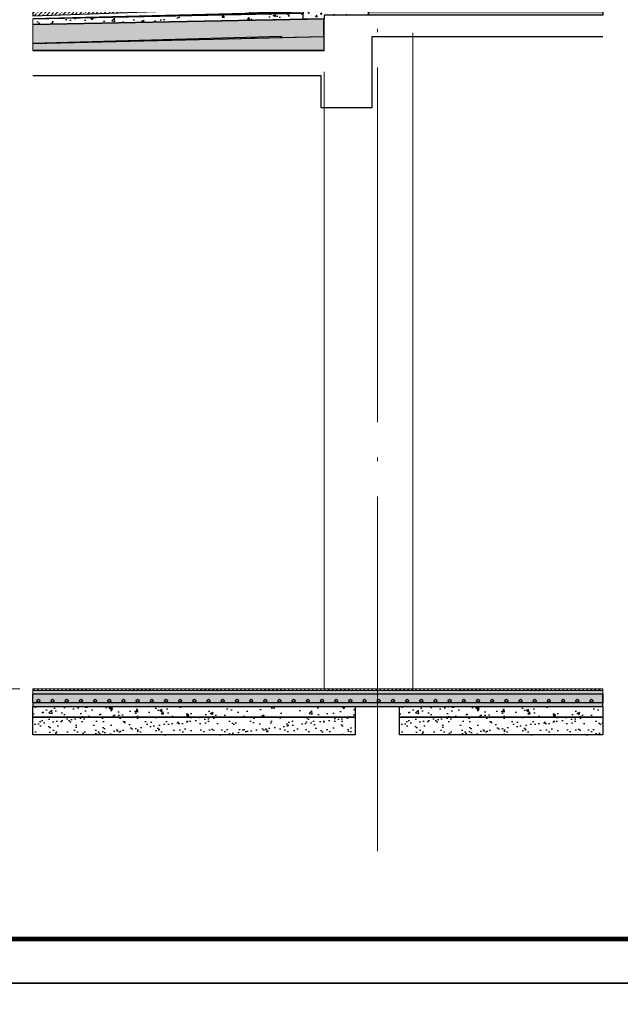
# Model space of a CAD drawing. Extents: x 447288 to 563800, y -194684 to 241749.
# Tile 41 of 91: x 476622 to 480010, y -150252 to -144697. Entities that reach past the tile are written whole.
import ezdxf

# ---------------------------------------------------------------- set-up
doc = ezdxf.new("R2010")
doc.units = 0
doc.header["$LTSCALE"] = 1000
for name, pattern in [('35$0$DASH', [0.35, 0.25, -0.1]), ('DASH', [0.35, 0.25, -0.1]), ('DOTE', [2.42, 2, -0.2, 0.02, -0.2])]:
    doc.linetypes.add(name, pattern=pattern)
doc.layers.get('0').update_dxf_attribs({"lineweight": 20})
for name, color, linetype in [('35$0$A-detl-FINISH', 1, 'Continuous'), ('35$0$A-detl-MEDM', 50, 'Continuous'), ('35$0$A-detl-XH', 8, 'Continuous'), ('35$0$PUB_HATCH', 8, 'Continuous'), ('35$0$保温层', 2, 'Continuous'), ('8$0$PUB_HATCH', 8, 'Continuous'), ('A-ELEV-LIN1', 40, 'Continuous'), ('A-ELEV-THIN', 7, 'Continuous'), ('A-OVER', 7, 'Continuous'), ('A-WATER-LAYER', 7, 'Continuous'), ('PUB_HATCH', 8, 'Continuous'), ('PUB_TITLE', 4, 'Continuous'), ('SURFACE', 6, 'Continuous'), ('详图填充-细石混凝土、混凝土', 8, 'Continuous'), ('详图现充-水泥砂浆', 8, 'Continuous')]:
    doc.layers.add(name, color=color, linetype=linetype)
doc.layers.add('A-ASIS', color=115, linetype='DASH', lineweight=0, plot=False)
for name, color, linetype, lineweight in [('DOTE', 10, 'DOTE', 9), ('详图填充-防水层', 126, 'Continuous', 200), ('防水', 124, 'Continuous', 0)]:
    doc.layers.add(name, color=color, linetype=linetype, lineweight=lineweight)

# ---------------------------------------------------------------- blocks, each defined once
blk = doc.blocks.new('*U183')
at = {"layer": '35$0$A-detl-XH', "linetype": 'Continuous'}
h = blk.add_hatch(dxfattribs=at)
h.set_pattern_fill('混凝土', color=256, scale=10, style=0)
h.set_pattern_definition([(50, (-48520.765, -34543.11), (71.72602, -6.275213), [7.5, -82.5]), (355, (-48520.765, -34543.11), (-13.87513, 75.21921), [6, -66]), (100.4514, (-48514.79, -34543.63), (57.85094, 68.943954), [6.37402, -70.11421]), (46.1842, (-48520.765, -34523.11), (106.7241, -16.5519), [11.25, -123.75]), (96.6356, (-48511.87, -34524.49), (93.46627, 97.41179), [9.56103, -105.1713]), (351.1842, (-48520.76, -34523.11), (93.4662, 97.41186), [9, -99]), (21, (-48510.765, -34528.11), (59.690705, -40.26189), [7.5, -82.5]), (326, (-48510.765, -34528.11), (24.33153, 72.515005), [6, -66]), (71.4514, (-48505.79, -34531.464), (84.02226, 32.25305), [6.37402, -70.11421]), (37.5, (-48520.765, -34543.11), (1.215986, 33.289385), [0, -65.2, 0, -67, 0, -66.25]), (7.5, (-48520.765, -34543.11), (26.306954, 39.441171), [0, -38.2, 0, -63.7, 0, -25.25]), (327.5, (-48543.065, -34543.11), (53.382244, -2.255487), [0, -25, 0, -78, 0, -103.5]), (317.5, (-48553.065, -34543.11), (58.318617, 10.0105), [0, -32.5, 0, -51.8, 0, -73.5])])
h.paths.add_polyline_path([(-487.8, 100), (2726.8, 100), (2726.8, 50), (-487.8, 50)])
at = {"layer": '35$0$PUB_HATCH'}
h = blk.add_hatch(dxfattribs=at)
h.set_pattern_fill('ANSI31', color=256, scale=10, style=0)
h.set_pattern_definition([(45, (1904.808, 0.005), (-11.22532, 11.22532), [])])
h.paths.add_polyline_path([(-487.8, 130), (2726.8, 130), (2726.8, 120), (-487.8, 120)])
at = {"layer": '8$0$PUB_HATCH'}
h = blk.add_hatch(dxfattribs=at)
h.set_pattern_fill('HONEY', color=252, scale=5)
h.set_pattern_definition([(0, (2726.777, 0), (11.90625, 6.874075), [7.9375, -15.875]), (120, (2726.777, 0), (-11.906249, 6.874077), [7.9375, -15.875]), (60, (2726.777, 0), (1e-06, 13.748152), [-15.875, 7.9375])])
h.paths.add_polyline_path([(2726.8, 50), (-487.8, 50), (-487.8, 30), (2726.8, 30)])
at = {"layer": 'PUB_HATCH', "linetype": 'Continuous'}
h = blk.add_hatch(dxfattribs=at)
h.set_pattern_fill('AR-SAND', color=256, scale=10, style=0)
h.set_pattern_definition([(37.5, (-48520.765, -34533.117), (-0.8000156, 24.470662), [0, -19.304, 0, -21.59, 0, -20.6375]), (7.5, (-48520.765, -34533.117), (22.476164, 35.841255), [0, -10.414, 0, -17.399, 0, -6.6675]), (327.5, (-48536.386, -34533.117), (39.5496185, 0.071859), [0, -6.35, 0, -22.86, 0, -29.845]), (317.5, (-48536.386, -34533.117), (38.177823, 11.146466), [0, -3.175, 0, -14.986, 0, -17.145])])
h.paths.add_polyline_path([(2726.8, 100), (2726.8, 120), (-487.8, 120), (-487.8, 100)])
blk.add_lwpolyline([(-487.8, 130), (2726.8, 130), (2726.8, 120), (-487.8, 120)], close=True)
at = {"linetype": 'Continuous'}
blk.add_lwpolyline([(2726.8, 100), (2726.8, 120), (-487.8, 120), (-487.8, 100)], close=True, dxfattribs=at)
at = {"layer": '35$0$A-detl-FINISH', "linetype": 'Continuous'}
blk.add_line((-462.8, 100), (2726.8, 100), dxfattribs=at)
for centre in [(-457.4, 62), (-377.4, 62), (-297.4, 62), (-217.4, 62), (-137.4, 62), (-57.4, 62), (22.6, 62), (102.6, 62), (182.6, 62), (262.6, 62), (342.6, 62), (422.6, 62), (502.6, 62), (582.6, 62), (662.6, 62), (742.6, 62), (822.6, 62), (902.6, 62), (982.6, 62), (1062.6, 62), (1142.6, 62), (1222.6, 62), (1302.6, 62), (1382.6, 62), (1462.6, 62), (1542.6, 62), (1622.6, 62), (1702.6, 62), (1782.6, 62), (1862.6, 62), (1942.6, 62), (2022.6, 62), (2102.6, 62), (2182.6, 62), (2262.6, 62), (2342.6, 62), (2422.6, 62), (2502.6, 62), (2582.6, 62), (2662.6, 62)]:
    blk.add_circle(centre, 8, dxfattribs=at)
at = {"layer": '35$0$保温层'}
blk.add_lwpolyline([(2726.8, 52), (2726.8, 100)], dxfattribs=at)
at = {"layer": 'A-ELEV-THIN'}
blk.add_lwpolyline([(-487.8, 100), (2726.8, 100), (2726.8, 50), (-487.8, 50)], close=True, dxfattribs=at)
at = {"layer": 'SURFACE', "color": 2}
blk.add_lwpolyline([(2726.8, 50), (-487.8, 50), (-487.8, 30), (2726.8, 30)], close=True, dxfattribs=at)
at = {"layer": '防水', "linetype": '35$0$DASH', "ltscale": 0.15, "const_width": 0.8}
blk.add_lwpolyline([(-487.8, 50), (2726.8, 50)], dxfattribs=at)
blk = doc.blocks.new('DSFGSER')
h = blk.add_hatch()
h.set_pattern_fill('ANSI33', color=253, scale=10)
h.set_pattern_definition([(45, (-652511.37, -19460.36), (-22.4506403, 22.4506403), []), (45, (-652488.92, -19460.36), (-22.4506403, 22.4506403), [15.875, -7.9375])])
edge = h.paths.add_edge_path()
edge.add_arc((-244.9, 671.3), 127, 267.3589, 305.063)
edge.add_line((-171.9, 567.3), (-171.9, 593.4))
edge.add_line((-171.9, 593.4), (-171.9, 600))
edge.add_arc((-244.9, 671.3), 102, 266.8316, 315.6691, ccw=False)
edge.add_line((-250.5, 569.4), (-1643.2, 522.3))
edge.add_line((-1643.2, 522.3), (-1643.2, 497.3))
edge.add_line((-1643.2, 497.3), (-250.7, 544.4))
at = {"layer": '35$0$A-detl-XH', "linetype": 'Continuous'}
h = blk.add_hatch(dxfattribs=at)
h.set_pattern_fill('AR-SAND', color=256, scale=2, style=0)
h.set_pattern_definition([(37.5, (-44137.375, -5774.8074), (-0.16000313, 4.89413237), [0, -3.8608, 0, -4.318, 0, -4.1275]), (7.5, (-44137.375, -5774.8074), (4.4952328, 7.168251), [0, -2.0828, 0, -3.4798, 0, -1.3335]), (327.5, (-44140.4993, -5774.8074), (7.9099237, 0.01437185), [0, -1.27, 0, -4.572, 0, -5.969]), (317.5, (-44140.499, -5774.8074), (7.6355645, 2.2292932), [0, -0.635, 0, -2.9972, 0, -3.429])])
h.paths.add_polyline_path([(-130, 520.4), (-130, 560.1), (380, 560.1), (380, 550), (-120, 550), (-120, 510.3), (-420, 510.4), (-420, 520.5)])
h = blk.add_hatch(dxfattribs=at)
h.set_pattern_fill('AR-SAND', color=256, scale=10, style=0)
h.set_pattern_definition([(37.5, (-51247.542, -34053.097), (-0.8000156, 24.470662), [0, -19.304, 0, -21.59, 0, -20.6375]), (7.5, (-51247.542, -34053.097), (22.476164, 35.841255), [0, -10.414, 0, -17.399, 0, -6.6675]), (327.5, (-51263.163, -34053.097), (39.5496185, 0.071859), [0, -6.35, 0, -22.86, 0, -29.845]), (317.5, (-51263.163, -34053.097), (38.177823, 11.146466), [0, -3.175, 0, -14.986, 0, -17.145])])
h.paths.add_polyline_path([(130, 560.1), (130, 590), (1571.4, 590), (1571.4, 570), (380, 570), (380, 560.1)])
h = blk.add_hatch(dxfattribs=at)
h.set_pattern_fill('混凝土', color=256, scale=10, style=0)
h.set_pattern_definition([(50, (-51247.54, -34073.09), (71.72602, -6.275213), [7.5, -82.5]), (355, (-51247.54, -34073.09), (-13.87513, 75.21921), [6, -66]), (100.4514, (-51241.565, -34073.61), (57.85094, 68.943954), [6.37402, -70.11421]), (46.1842, (-51247.54, -34053.09), (106.7241, -16.5519), [11.25, -123.75]), (96.6356, (-51238.65, -34054.47), (93.46627, 97.41179), [9.56103, -105.1713]), (351.1842, (-51247.54, -34053.09), (93.4662, 97.41186), [9, -99]), (21, (-51237.54, -34058.09), (59.690705, -40.26189), [7.5, -82.5]), (326, (-51237.54, -34058.09), (24.33153, 72.515005), [6, -66]), (71.4514, (-51232.57, -34061.445), (84.02226, 32.25305), [6.37402, -70.11421]), (37.5, (-51247.542, -34073.09), (1.215986, 33.289385), [0, -65.2, 0, -67, 0, -66.25]), (7.5, (-51247.54, -34073.09), (26.306954, 39.441171), [0, -38.2, 0, -63.7, 0, -25.25]), (327.5, (-51269.842, -34073.09), (53.382244, -2.255487), [0, -25, 0, -78, 0, -103.5]), (317.5, (-51279.84, -34073.09), (58.318617, 10.010498), [0, -32.5, 0, -51.8, 0, -73.5])])
h.paths.add_polyline_path([(1571.4, 570), (380, 570), (380, 560.1), (380, 560), (380, 550), (250, 550), (250, 520), (1571.4, 520)])
at = {"layer": '35$0$PUB_HATCH'}
h = blk.add_hatch(dxfattribs=at)
h.set_pattern_fill('ANSI31', color=256, scale=10, style=0)
h.set_pattern_definition([(45, (-44141.69, -5774.807), (-11.22532, 11.22532), [])])
h.paths.add_polyline_path([(-170, 570.1), (25.9, 570.1), (25.9, 600), (-165.7, 600), (-170, 595.7)])
h = blk.add_hatch(dxfattribs=at)
h.set_pattern_fill('ANSI31', color=256, scale=10, style=0)
h.set_pattern_definition([(45, (-821.969, 470.02), (-11.22532, 11.22532), [])])
h.paths.add_polyline_path([(1571.4, 600), (130, 600), (130, 590), (1571.4, 590)])
at = {"layer": '8$0$PUB_HATCH'}
h = blk.add_hatch(dxfattribs=at)
h.set_pattern_fill('隔热材料01', color=252, scale=50)
h.set_pattern_definition([(270, (-331231.213, -232076.316), (25, -5e-15), [2.508875, -22.491125]), (270, (-331249.942, -232076.316), (25, -5e-15), [2.508875, -22.491125]), (90, (-331237.186, -232093.28), (-25, 1e-15), [2.508875, -22.491125]), (90, (-331243.97, -232093.28), (-25, 1e-15), [2.508875, -22.491125]), (180, (-331228.071, -232097.298), (-3e-15, -25), [25.012125, 0.012125]), (135, (-331235.05, -232096.044), (1e-15, 24.999937), [2.134, -33.221375]), (116.56505, (-331211.559, -232094.535), (5.64e-05, 24.9999667), [1.4025, -54.49925]), (116.56505, (-331236.559, -232094.535), (5.64e-05, 24.9999667), [1.4025, -54.49925]), (153.43495, (-331207.541, -232097.298), (-5.64e-05, 24.9999667), [2.805, -53.09675]), (153.43495, (-331232.541, -232097.298), (-5.64e-05, 24.9999667), [2.805, -53.09675]), (63.43495, (-331212.186, -232090.772), (-5.64e-05, 24.9999667), [13.357, -42.54475]), (63.43495, (-331237.186, -232090.772), (-5.64e-05, 24.9999667), [13.357, -42.54475]), (116.56505, (-331206.213, -232076.316), (5.64e-05, 24.9999667), [1.4025, -54.49925]), (116.56505, (-331231.213, -232076.316), (5.64e-05, 24.9999667), [1.4025, -54.49925]), (135, (-331231.84, -232075.062), (1e-15, 24.999937), [2.134, -33.221375]), (153.43495, (-331208.35, -232073.553), (-5.64e-05, 24.9999667), [2.805, -53.09675]), (153.43495, (-331233.35, -232073.553), (-5.64e-05, 24.9999667), [2.805, -53.09675]), (45, (-331249.315, -232075.062), (1e-15, 24.999937), [2.134, -33.221375]), (63.43495, (-331224.942, -232076.316), (-5.64e-05, 24.9999667), [1.4025, -54.49925]), (63.43495, (-331249.942, -232076.316), (-5.64e-05, 24.9999667), [1.4025, -54.49925]), (26.56505, (-331222.806, -232073.553), (5.64e-05, 24.9999667), [2.805, -53.09675]), (26.56505, (-331247.806, -232073.553), (5.64e-05, 24.9999667), [2.805, -53.09675]), (116.56505, (-331218.969, -232090.772), (5.64e-05, 24.9999667), [13.357, -42.54475]), (116.56505, (-331243.969, -232090.772), (5.64e-05, 24.9999667), [13.357, -42.54475]), (45, (-331246.105, -232096.044), (1e-15, 24.999937), [2.134, -33.221375]), (63.43495, (-331219.596, -232094.535), (-5.64e-05, 24.9999667), [1.4025, -54.49925]), (63.43495, (-331244.596, -232094.535), (-5.64e-05, 24.9999667), [1.4025, -54.49925]), (26.56505, (-331223.614, -232097.298), (5.64e-05, 24.9999667), [2.805, -53.09675]), (26.56505, (-331248.614, -232097.298), (5.64e-05, 24.9999667), [2.805, -53.09675])])
h.paths.add_polyline_path([(250, 520), (1571.4, 520), (1571.4, 500), (250, 500)])
at = {"layer": 'A-ELEV-THIN'}
blk.add_hatch(color=253, dxfattribs=at).paths.add_polyline_path([(40, 600), (25.9, 600), (25.9, 560.1), (40, 560.1)])
at = {"layer": 'PUB_HATCH'}
h = blk.add_hatch(dxfattribs=at)
h.set_pattern_fill('混凝土', color=256, scale=10)
h.set_pattern_definition([(50, (-652488.547, -19460.36), (71.726018, -6.2752135), [7.5, -82.5]), (355, (-652488.55, -19460.36), (-13.875133, 75.219213), [6, -66]), (100.4514, (-652482.57, -19460.88), (57.850938, 68.943954), [6.374019, -70.114211]), (46.1842, (-652488.55, -19440.36), (106.724105, -16.551901), [11.25, -123.75]), (96.6356, (-652479.65, -19441.74), (93.46627, 97.411787), [9.561029, -105.1713]), (351.1842, (-652488.55, -19440.36), (93.466195, 97.41186), [9, -99]), (21, (-652478.547, -19445.36), (59.690705, -40.261889), [7.5, -82.5]), (326, (-652478.55, -19445.36), (24.331533, 72.5150045), [6, -66]), (71.4514, (-652473.57, -19448.715), (84.022263, 32.25305), [6.374019, -70.114211]), (37.5, (-652488.547, -19460.36), (1.2159855, 33.2893854), [0, -65.2, 0, -67, 0, -66.25]), (7.5, (-652488.547, -19460.36), (26.3069537, 39.4411712), [0, -38.2, 0, -63.7, 0, -25.25]), (327.5, (-652510.847, -19460.36), (53.3822436, -2.2554872), [0, -25, 0, -78, 0, -103.5]), (317.5, (-652520.847, -19460.36), (58.318617, 10.0104982), [0, -32.5, 0, -51.8, 0, -73.5])])
h.paths.add_polyline_path([(-120, 551.1), (250, 550), (250, 500), (0, 500), (0, 480), (-120, 477.7)])
h = blk.add_hatch(dxfattribs=at)
h.set_pattern_fill('HONEY', color=256, scale=10, angle=90)
h.set_pattern_definition([(90, (-178.672, 270.015), (-13.74815, 23.8125), [15.875, -31.75]), (210, (-178.672, 270.015), (-13.74815, -23.8125), [15.875, -31.75]), (150, (-178.672, 270.015), (-27.4963, 3e-06), [-31.75, 15.875])])
h.paths.add_polyline_path([(0, 480), (-1643.2, 448.1), (-1643.2, 340), (0, 380), (0, 450), (0, 450)])
h = blk.add_hatch(dxfattribs=at)
h.set_pattern_fill('焦渣矿渣', color=256, scale=10)
h.set_pattern_definition([(0, (97.77, 310.338), (20, 34.64), [4, -36]), (300, (97.77, 310.338), (39.9991, -0.0005), [4, -36]), (240, (101.77, 310.338), (19.9991, -34.6405), [4, -36]), (270, (113.77, 310.338), (40, -20), [6, -28.64]), (270, (117.77, 310.338), (40, -20), [6, -28.64]), (270, (121.77, 310.338), (40, -20), [6, -28.64])])
h.paths.add_polyline_path([(0, 380), (-1643.2, 340), (-1643.2, 300), (0, 300)])
at = {"layer": '详图填充-细石混凝土、混凝土'}
h = blk.add_hatch(dxfattribs=at)
h.set_pattern_fill('混凝土', color=256, scale=5)
h.set_pattern_definition([(50, (-442560.992, -271735.167), (35.8630091, -3.1376067), [3.75, -41.25]), (355, (-442560.992, -271735.167), (-6.9375667, 37.6096067), [3, -33]), (100.4514, (-442558.003, -271735.43), (28.925469, 34.471977), [3.1870095, -35.0571056]), (46.1842, (-442560.99, -271725.167), (53.3620524, -8.2759507), [5.625, -61.875]), (96.6356, (-442556.545, -271725.857), (46.7331353, 48.7058935), [4.7805144, -52.58565]), (351.1842, (-442560.99, -271725.167), (46.733097, 48.70593), [4.5, -49.5]), (21, (-442555.992, -271727.667), (29.8453526, -20.1309445), [3.75, -41.25]), (326, (-442555.992, -271727.667), (12.1657666, 36.2575023), [3, -33]), (71.4514, (-442553.505, -271729.345), (42.0111314, 16.1265248), [3.1870095, -35.0571056]), (37.5, (-442560.992, -271735.167), (0.60799277, 16.6446927), [0, -32.6, 0, -33.5, 0, -33.125]), (7.5, (-442560.992, -271735.167), (13.1534769, 19.7205856), [0, -19.1, 0, -31.85, 0, -12.625]), (327.5, (-442572.142, -271735.167), (26.6911218, -1.1277436), [0, -12.5, 0, -39, 0, -51.75]), (317.5, (-442577.142, -271735.167), (29.1593085, 5.0052491), [0, -16.25, 0, -25.9, 0, -36.75])])
edge = h.paths.add_edge_path()
edge.add_line((-194, 520.5), (-130, 520.4))
edge.add_line((-130, 520.4), (-130, 560.1))
edge.add_arc((-226.9, 645), 128.9, 284.806, 318.7698, ccw=False)
h = blk.add_hatch(dxfattribs=at)
h.set_pattern_fill('混凝土', color=256, scale=20)
h.set_pattern_definition([(50, (-443339.67, -271459.49), (143.452037, -12.550427), [15, -165]), (355, (-443339.67, -271459.49), (-27.750267, 150.438427), [12, -132]), (100.4514, (-443327.71, -271460.53), (115.701876, 137.88791), [12.74804, -140.228422]), (46.1842, (-443339.67, -271419.49), (213.44821, -33.1038), [22.5, -247.5]), (96.6356, (-443321.88, -271422.25), (186.93254, 194.823574), [19.12206, -210.3426]), (351.1842, (-443339.67, -271419.49), (186.93239, 194.82372), [18, -198]), (21, (-443319.67, -271429.49), (119.38141, -80.523778), [15, -165]), (326, (-443319.67, -271429.49), (48.663066, 145.03001), [12, -132]), (71.4514, (-443309.72, -271436.2), (168.044526, 64.5061), [12.74804, -140.228422]), (37.5, (-443339.666, -271459.49), (2.431971, 66.578771), [0, -130.4, 0, -134, 0, -132.5]), (7.5, (-443339.666, -271459.49), (52.613907, 78.882342), [0, -76.4, 0, -127.4, 0, -50.5]), (327.5, (-443384.266, -271459.49), (106.764487, -4.5109743), [0, -50, 0, -156, 0, -207]), (317.5, (-443404.27, -271459.49), (116.637234, 20.020996), [0, -65, 0, -103.6, 0, -147])])
h.paths.add_polyline_path([(-120, 510.3), (-1643.2, 478.4), (-1643.2, 448.1), (-120, 477.7)])
for points in [[(-130, 520.4), (-130, 560.1), (380, 560.1), (380, 550), (-120, 550), (-120, 510.3), (-420, 510.4), (-420, 520.5)], [(1571.4, 600), (130, 600), (130, 590), (1571.4, 590)]]:
    blk.add_lwpolyline(points, close=True)
blk.add_point((-170.3, 550))
at = {"layer": '35$0$A-detl-FINISH', "linetype": 'Continuous'}
blk.add_lwpolyline([(130, 560.1), (130, 590), (1571.4, 590), (1571.4, 570), (380, 570), (380, 560.1)], close=True, dxfattribs=at)
at = {"layer": '35$0$A-detl-FINISH', "linetype": '35$0$DASH', "ltscale": 0.3, "elevation": 0}
for points, const_width in [([(1571.4, 501.4), (250, 501.4)], 3), ([(1571.4, 520), (250, 520)], 0.5)]:
    blk.add_lwpolyline(points, dxfattribs=dict(at, const_width=const_width))
at = {"layer": '35$0$A-detl-FINISH', "linetype": 'Continuous'}
for centre in [(424.3, 532), (504.3, 532), (584.3, 532), (664.3, 532), (744.3, 532), (824.3, 532), (904.3, 532), (984.3, 532), (1064.3, 532), (1144.3, 532), (1224.3, 532), (1304.3, 532), (1384.3, 532), (1464.3, 532)]:
    blk.add_circle(centre, 8, dxfattribs=at)
at = {"layer": '35$0$A-detl-MEDM'}
blk.add_lwpolyline([(-170, 570.1), (25.9, 570.1), (25.9, 600), (-165.7, 600), (-170, 595.7), (-170, 570.1)], dxfattribs=at)
at = {"layer": '35$0$保温层', "elevation": 0}
blk.add_lwpolyline([(250, 522), (250, 550)], dxfattribs=at)
at = {"layer": 'A-ASIS'}
for points in [[(-120, 510.3), (-1643.2, 478.4), (-1643.2, 448.1), (-120, 477.7)], [(0, 480), (-1643.2, 448.1), (-1643.2, 340), (0, 380), (0, 450), (0, 450)], [(0, 380), (-1643.2, 340), (-1643.2, 300), (0, 300)]]:
    blk.add_lwpolyline(points, close=True, dxfattribs=at)
for points in [[(-174.9, 550), (-165.7, 550)], [(-170.3, 554.6), (-170.3, 545.4)]]:
    blk.add_lwpolyline(points, dxfattribs=at)
at = {"layer": 'A-ELEV-LIN1'}
blk.add_lwpolyline([(-250.7, 544.4, 0.166016), (-171.9, 567.3), (-171.9, 593.4), (-171.9, 600, -0.216379), (-250.5, 569.4), (-1643.2, 522.3), (-1643.2, 497.3)], format="xyb", close=True, dxfattribs=at)
at = {"layer": 'A-ELEV-THIN'}
for points in [[(40, 600), (25.9, 600), (25.9, 560.1), (40, 560.1)], [(1571.4, 570), (380, 570), (380, 560.1), (380, 560), (380, 550), (250, 550), (250, 520), (1571.4, 520)]]:
    blk.add_lwpolyline(points, close=True, dxfattribs=at)
at = {"layer": 'A-OVER'}
for points in [[(-115.7, 600), (-149.1, 600)], [(-1643.2, 300), (0, 300), (0, 480), (-118.6, 477.7), (-120, 550), (380, 550)], [(-1643.2, 160), (-20, 160), (-20, -20), (270, -20), (270, 380), (1571.4, 380)]]:
    blk.add_lwpolyline(points, dxfattribs=at)
blk.add_lwpolyline([(-120, 551.1), (250, 550), (250, 500), (0, 500), (0, 480), (-120, 477.7)], close=True, dxfattribs=at)
at = {"layer": 'A-WATER-LAYER'}
for points in [[(-1643.2, 482.1), (-370.4, 513.3), (-360.9, 518.3), (-236.5, 518.3, 0.176173), (-138, 561.8), (-138, 567.3, -0.414216), (-132, 573.3), (25.9, 573.3)], [(25.9, 570.3), (-135, 570.3), (-135, 561.8, -0.202932), (-236.5, 515.3), (-360.1, 515.3), (-369.7, 510.3), (-1643.2, 479.1)], [(25.9, 567.3), (-133, 567.3), (-133, 561.8, -0.20692), (-236.5, 513.3), (-360.5, 513.3)], [(-130, 564.3), (-130, 561.8, -0.233947), (-236.5, 510.3), (-360.5, 510.3)]]:
    blk.add_lwpolyline(points, format="xyb", dxfattribs=at)
at = {"layer": 'PUB_HATCH'}
blk.add_line((-240, 380), (-1643.2, 340), dxfattribs=at)
at = {"layer": 'SURFACE'}
for p, q in [((-120, 510.3), (-1643.2, 478.4)), ((-120, 480), (-120, 510.3)), ((-1643.2, 448.1), (0, 480))]:
    blk.add_line(p, q, dxfattribs=at)
at = {"layer": 'SURFACE', "color": 2}
blk.add_lwpolyline([(250, 520), (1571.4, 520), (1571.4, 500), (250, 500)], close=True, dxfattribs=at)
at = {"layer": 'SURFACE'}
blk.add_lwpolyline([(-1643.2, 340), (-1643.2, 340), (0, 380), (0, 450), (0, 450), (0, 480), (-1643.2, 448.1)], dxfattribs=at)
at = {"layer": '详图填充-防水层', "linetype": 'DASH', "ltscale": 0.1, "const_width": 3}
for points in [[(25.9, 571.8), (-131.5, 571.8, 0.414216), (-136.5, 566.8), (-136.5, 561.8, -0.190451), (-236.5, 516.8), (-360.5, 516.8), (-370, 511.8), (-1643.2, 480.6)], [(25.9, 565.8), (-131.5, 565.8), (-131.5, 561.8, -0.220774), (-236.5, 511.8), (-360.5, 511.8)]]:
    blk.add_lwpolyline(points, format="xyb", dxfattribs=at)
at = {"layer": '详图填充-防水层', "linetype": 'DASH', "ltscale": 0.1, "const_width": 1.5}
blk.add_lwpolyline([(-1643.2, 305), (-5, 305), (-6.1, 479.9), (-120.6, 477.7), (-120, 550), (380, 550)], dxfattribs=at)
at = {"layer": '详图现充-水泥砂浆'}
blk.add_lwpolyline([(-194, 520.5), (-130, 520.4), (-130, 560.1, -0.149289)], format="xyb", close=True, dxfattribs=at)

msp = doc.modelspace()

# ---------------------------------------------------------------- hatches: boundary and pattern name
at = {"layer": 'PUB_HATCH'}
h = msp.add_hatch(dxfattribs=at)
h.set_pattern_fill('混凝土', color=256, scale=20)
h.set_pattern_definition([(50, (-227602.09, 308404.44), (143.452037, -12.550427), [15, -165]), (355, (-227602.09, 308404.44), (-27.750267, 150.438427), [12, -132]), (100.4514, (-227590.14, 308403.39), (115.701876, 137.887908), [12.748038, -140.228422]), (46.1842, (-227602.1, 308444.44), (213.44821, -33.103803), [22.5, -247.5]), (96.6356, (-227584.3, 308441.68), (186.93254, 194.823574), [19.12206, -210.3426]), (351.1842, (-227602.1, 308444.44), (186.93239, 194.82372), [18, -198]), (21, (-227582.09, 308434.44), (119.38141, -80.523778), [15, -165]), (326, (-227582.09, 308434.44), (48.663066, 145.03001), [12, -132]), (71.4514, (-227572.14, 308427.73), (168.044526, 64.5061), [12.748038, -140.228422]), (37.5, (-227602.09, 308404.436), (2.431971, 66.5787708), [0, -130.4, 0, -134, 0, -132.5]), (7.5, (-227602.09, 308404.436), (52.6139075, 78.8823424), [0, -76.4, 0, -127.4, 0, -50.5]), (327.5, (-227646.69, 308404.436), (106.7644872, -4.5109743), [0, -50, 0, -156, 0, -207]), (317.5, (-227666.69, 308404.44), (116.637234, 20.020996), [0, -65, 0, -103.6, 0, -147])])
h.paths.add_polyline_path([(476696.9, -148571.6), (478515.1, -148571.6), (478515.1, -148631.6), (476696.9, -148631.6)])
h = msp.add_hatch(dxfattribs=at)
h.set_pattern_fill('混凝土', color=256, scale=20)
h.set_pattern_definition([(50, (-225533.93, 308404.44), (143.452037, -12.550427), [15, -165]), (355, (-225533.93, 308404.44), (-27.750267, 150.438427), [12, -132]), (100.4514, (-225521.98, 308403.39), (115.701876, 137.887908), [12.748038, -140.228422]), (46.1842, (-225533.93, 308444.44), (213.44821, -33.103803), [22.5, -247.5]), (96.6356, (-225516.15, 308441.68), (186.93254, 194.823574), [19.12206, -210.3426]), (351.1842, (-225533.93, 308444.44), (186.93239, 194.82372), [18, -198]), (21, (-225513.93, 308434.44), (119.38141, -80.523778), [15, -165]), (326, (-225513.93, 308434.44), (48.663066, 145.03001), [12, -132]), (71.4514, (-225503.98, 308427.73), (168.044526, 64.5061), [12.748038, -140.228422]), (37.5, (-225533.933, 308404.436), (2.431971, 66.5787708), [0, -130.4, 0, -134, 0, -132.5]), (7.5, (-225533.93, 308404.436), (52.6139075, 78.8823424), [0, -76.4, 0, -127.4, 0, -50.5]), (327.5, (-225578.53, 308404.436), (106.7644872, -4.5109743), [0, -50, 0, -156, 0, -207]), (317.5, (-225598.53, 308404.44), (116.637234, 20.020996), [0, -65, 0, -103.6, 0, -147])])
h.paths.add_polyline_path([(478765.1, -148571.6), (479911.5, -148571.6), (479911.5, -148631.6), (478765.1, -148631.6)])
h = msp.add_hatch(dxfattribs=at)
h.set_pattern_fill('AR-SAND', color=256, scale=30)
h.set_pattern_definition([(37.5, (-2969521.09, -2161486.636), (-2.4000469, 73.4119856), [0, -57.912, 0, -64.77, 0, -61.9125]), (7.5, (-2969521.09, -2161486.64), (67.4284925, 107.523765), [0, -31.242, 0, -52.197, 0, -20.0025]), (327.5, (-2969567.954, -2161486.636), (118.6488555, 0.2155777), [0, -19.05, 0, -68.58, 0, -89.535]), (317.5, (-2969567.95, -2161486.64), (114.533468, 33.4393985), [0, -9.525, 0, -44.958, 0, -51.435])])
h.paths.add_polyline_path([(476696.9, -148631.6), (478515.1, -148631.6), (478515.1, -148731.6), (476696.9, -148731.6)])
h = msp.add_hatch(dxfattribs=at)
h.set_pattern_fill('AR-SAND', color=256, scale=30)
h.set_pattern_definition([(37.5, (-2967452.93, -2161486.636), (-2.4000469, 73.4119856), [0, -57.912, 0, -64.77, 0, -61.9125]), (7.5, (-2967452.93, -2161486.64), (67.4284925, 107.523765), [0, -31.242, 0, -52.197, 0, -20.0025]), (327.5, (-2967499.795, -2161486.636), (118.6488555, 0.2155777), [0, -19.05, 0, -68.58, 0, -89.535]), (317.5, (-2967499.79, -2161486.64), (114.533468, 33.4393985), [0, -9.525, 0, -44.958, 0, -51.435])])
h.paths.add_polyline_path([(478765.1, -148631.6), (479911.5, -148631.6), (479911.5, -148731.6), (478765.1, -148731.6)])

# ---------------------------------------------------------------- linework, layer by layer
at = {"color": 0}
for p, q in [((478840.1, -148471.6), (478840.1, -144771.6)), ((478340.1, -148471.6), (478340.1, -144991.6))]:
    msp.add_line(p, q, dxfattribs=at)
at = {"layer": 'A-ASIS'}
msp.add_lwpolyline([(477673.4, -148471.6), (472740.2, -148471.6)], dxfattribs=at)
at = {"layer": 'A-ELEV-THIN'}
for points in [[(476696.9, -148631.6), (478515.1, -148631.6), (478515.1, -148731.6), (476696.9, -148731.6)], [(478765.1, -148631.6), (479911.5, -148631.6), (479911.5, -148731.6), (478765.1, -148731.6)]]:
    msp.add_lwpolyline(points, close=True, dxfattribs=at)
at = {"layer": 'DOTE'}
msp.add_line((478640.1, -149387.6), (478640.1, -136071.6), dxfattribs=at)
at = {"layer": 'PUB_TITLE'}
for points in [[(462373.2, -150133.7), (483398.2, -150133.7), (483398.2, -135283.7), (462373.2, -135283.7)], [(462373.2, -164983.7), (483398.2, -164983.7), (483398.2, -150133.7), (462373.2, -150133.7)]]:
    msp.add_lwpolyline(points, close=True, dxfattribs=at)
at = {"layer": 'PUB_TITLE', "const_width": 25}
msp.add_lwpolyline([(462998.2, -149883.7), (483148.2, -149883.7), (483148.2, -135533.7), (462998.2, -135533.7)], close=True, dxfattribs=at)
at = {"layer": 'SURFACE'}
for points in [[(476696.9, -148571.6), (478515.1, -148571.6), (478515.1, -148631.6), (476696.9, -148631.6)], [(478765.1, -148571.6), (479911.5, -148571.6), (479911.5, -148631.6), (478765.1, -148631.6)]]:
    msp.add_lwpolyline(points, close=True, dxfattribs=at)
at = {"layer": '防水', "linetype": '35$0$DASH', "ltscale": 0.15, "const_width": 1.5}
msp.add_lwpolyline([(476696.9, -148571.6), (479911.5, -148571.6)], dxfattribs=at)

# ---------------------------------------------------------------- block references
msp.add_blockref('*U183', (477184.7, -148601.6))
at = {"layer": 'A-OVER'}
msp.add_blockref('DSFGSER', (478340.1, -145171.6), dxfattribs=at)

doc.saveas('drawing.dxf')
